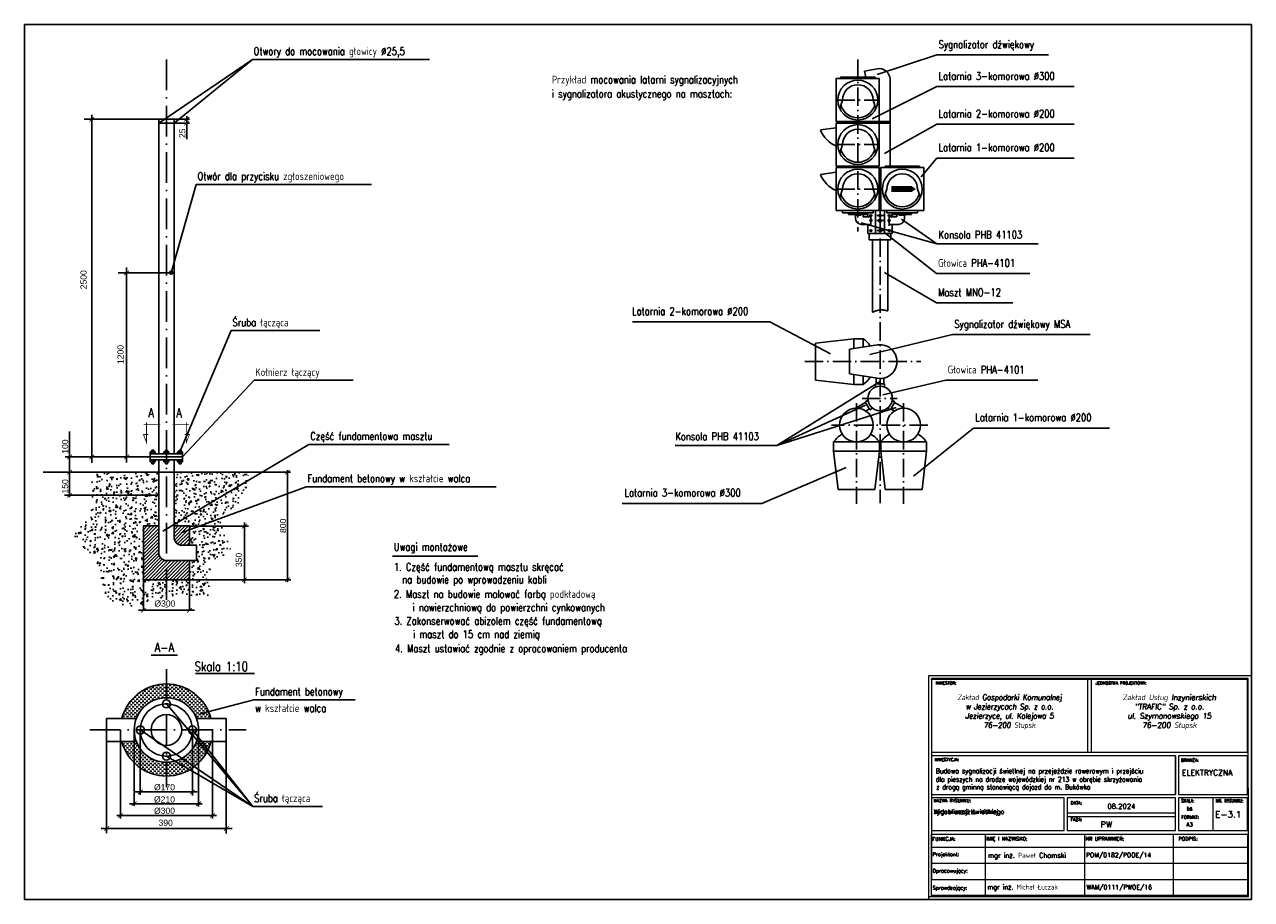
# Model space of a CAD drawing. Header units: millimetres. Extents: x 0 to 400, y -713 to 285.
# Tile 3 of 3: x 0 to 400, y 0 to 285. Entities that reach past the tile are written whole.
import ezdxf
from ezdxf.enums import TextEntityAlignment as Align

# ---------------------------------------------------------------- set-up
doc = ezdxf.new("R2010")
doc.units = ezdxf.units.MM
doc.linetypes.add('1xkropka', pattern=[10, 4, -1, 0, -1, 4])
doc.layers.add('_E_opisy', color=7, linetype='Continuous', lineweight=9)
doc.layers.add('_E_Tab', color=7, linetype='Continuous', lineweight=9)
for name, color, linetype in [('elementy', 1, 'Continuous'), ('Maszt', 84, 'Continuous'), ('Opis', 7, 'Continuous'), ('Ramka i tabelka', 7, 'Continuous'), ('Wymiary', 150, 'Continuous')]:
    doc.layers.add(name, color=color, linetype=linetype)
doc.styles.add('BPE', font='simplex.shx')
doc.styles.add('romans', font='arial.ttf', dxfattribs={"width": 0.8})
doc.styles.get("Standard").update_dxf_attribs({"font": 'romans.shx', "width": 0.8})
pattern_1 = [(0, (-199.8139, -155.70135), (0.635, 0.635), [0.635, -0.635])]

# ---------------------------------------------------------------- blocks, each defined once
blk = doc.blocks.new('Tabelka BPE PRJ')
for p, q in [((200.73, 106.32), (200.73, 106.69)), ((341.04, 47.32), (341.04, 31))]:
    blk.add_line(p, q)
at = {"layer": '_E_Tab', "linetype": 'ByBlock'}
for p, q in [((199.31, 108.12), (199.31, 61.09)), ((278.58, 106.32), (278.58, 69.99)), ((280.38, 106.32), (280.38, 69.99)), ((200.73, 97.36), (200.73, 6.98)), ((199.31, 61.09), (199.31, -3.25)), ((268.38, 39.85), (322.41, 39.85)), ((268.38, 38.05), (322.41, 38.05)), ((200.73, 29.29), (358.22, 29.29)), ((227.55, 29.29), (227.55, -1.29)), ((277.08, 29.29), (277.08, -1.29)), ((321.18, 29.29), (321.18, -1.29)), ((200.73, 22.77), (358.22, 22.77)), ((200.73, 22.77), (358.22, 22.77)), ((200.73, 14.75), (358.22, 14.75)), ((200.73, 6.73), (358.22, 6.73)), ((200.73, 6.73), (358.22, 6.73)), ((200.73, -1.29), (358.22, -1.29)), ((200.73, -1.29), (358.22, -1.29)), ((200.73, -1.29), (358.22, -1.29)), ((200.73, -1.29), (358.22, -1.29))]:
    blk.add_line(p, q, dxfattribs=at)
for points in [[(360.22, -3.25), (360.22, -3.25), (360.22, 108.12), (199.31, 108.12)], [(199.31, -1.82), (358.8, -1.82), (358.58, 106.69), (200.73, 106.69)], [(199.31, -3.25), (360.22, -3.25)]]:
    blk.add_lwpolyline(points, dxfattribs=at)
for points in [[(200.73, 69.99), (358.22, 69.99), (358.22, 106.32), (200.73, 106.32)], [(200.73, 68.27), (200.73, 49.03), (322.41, 49.03), (322.41, 68.27)], [(322.41, 68.27), (322.41, 68.27), (322.41, 49.03), (322.41, 49.03)], [(358.22, 68.27), (323.86, 68.27), (323.86, 49.03), (358.22, 49.03)], [(266.93, 47.32), (200.73, 47.32), (200.73, 31), (266.93, 31)], [(322.41, 47.32), (268.38, 47.32), (268.38, 31), (322.41, 31)], [(358.22, 47.32), (323.86, 47.32), (323.86, 31), (358.22, 31)], [(200.73, 29.29), (358.22, 29.29), (358.22, -1.29), (200.73, -1.29)]]:
    blk.add_lwpolyline(points, close=True, dxfattribs=at)
at = {"layer": '_E_Tab', "linetype": 'ByBlock', "style": 'BPE'}
for s, height, p in [('INWESTOR:', 1.475, (202.93, 105.19)), ('JEDNOSTKA PROJEKTOWA:', 1.4746, (282.58, 105.19)), ('INWESTYCJA:', 1.4746, (202.38, 67.08)), ('BRANŻA:', 1.589, (325.16, 66.84)), ('NAZWA RYSUNKU:', 1.5886, (201.79, 46.73)), ('DATA:', 1.589, (270.09, 45.61)), ('FAZA:', 1.589, (270.09, 37.33)), ('FORMAT:', 1.589, (325.26, 38.5)), ('FUNKCJA:', 1.823, (201.2, 27.83)), ('IMIĘ I NAZWISKO:', 1.8228, (228.05, 27.86)), ('NR UPRAWNIEŃ:', 1.8228, (277.58, 27.86)), ('PODPIS:', 1.823, (323.81, 27.86)), ('Projektant:', 1.8228, (201.32, 20.13)), ('Opracowujący:', 1.8228, (201.32, 11.94)), ('Sprawdzający:', 1.8228, (201.32, 3.44))]:
    blk.add_text(s, height=height, dxfattribs=at).set_placement(p, align=Align.TOP_LEFT)
at = {"layer": '_E_Tab', "style": 'BPE'}
blk.add_text('ELEKTRYCZNA', height=2.772, dxfattribs=at).set_placement((325.55, 61.29), align=Align.TOP_LEFT)
at = {"layer": '_E_Tab', "linetype": 'ByBlock', "style": 'BPE', "width": 0.9}
for s, height, p in [('SKALA:', 1.589, (325.25, 46.65)), ('NR. RYSUNKU:', 1.5886, (342.43, 46.65))]:
    blk.add_text(s, height=height, dxfattribs=at).set_placement(p, align=Align.TOP_LEFT)
at = {"layer": '_E_Tab', "char_height": 2.772, "width": 77.8457, "attachment_point": 1, "style": 'BPE'}
for s, insert in [('\\pxqc;{\\Q7;\\T0.95;\\W0.95;\\A1;Zakład Gospodarki Komunalnej \\Pw Jezierzycach Sp. z o.o.\\PJezierzyce, ul. Kolejowa 5\\P76-200 Słupsk}', (200.73, 98.78)), ('\\pxqc;{\\Q7;\\T0.95;Zakład Usług Inzynierskich \\P"TRAFIC" Sp. z o.o.\\Pul. Szymanowskiego 15\\P76-200 Słupsk}', (280.38, 98.78))]:
    blk.add_mtext(s, dxfattribs=dict(at, insert=insert))
at = {"layer": '_E_Tab', "style": 'BPE', "flags": 12}
for tag, height, p in [('INWESTYCJA1', 2.5, (202.93, 60.77)), ('INWESTYCJA2', 2.5, (202.93, 56.58)), ('DATA', 2.5, (288.45, 43.14)), ('SKALA', 2, (327.96, 42.04)), ('STADIUM', 3, (285, 34.12)), ('FORMAT', 2, (327.74, 34.05)), ('PROJEKTANT', 2.5, (228.88, 18.73)), ('NR_UPRAWNIEŃ1', 2.25, (278.05, 18.87)), ('PROJEKTANT1', 2.5, (228.94, 11.09)), ('NR_UPRAWNIEŃ3', 2.25, (278.03, 10.88)), ('SPRAWDZAJĄCY', 2.5, (228.59, 2.92)), ('NR_UPRAWNIEŃ2', 2.25, (278.03, 2.86))]:
    blk.add_attdef(tag, text='', height=height, dxfattribs=at).set_placement(p, align=Align.MIDDLE_LEFT)
blk.add_attdef('TYTUL_RYSUNKU_001', text='', height=2.5, dxfattribs=at).set_placement((201.91, 42.12), align=Align.TOP_LEFT)
at = {"layer": '_E_Tab', "style": 'BPE', "width": 0.8, "flags": 12}
blk.add_attdef('NR_RYS', text='', height=3.2, dxfattribs=at).set_placement((342.14, 39.11), align=Align.MIDDLE_LEFT)

msp = doc.modelspace()

# ---------------------------------------------------------------- hatches: boundary and pattern name
at = {"layer": 'elementy'}
h = msp.add_hatch(dxfattribs=at)
h.set_pattern_fill('ANSI31', color=256, scale=0.25, style=0)
h.set_pattern_definition([(45, (-30.15834, -8.01645), (-0.561266, 0.561266), [])])
h.paths.add_polyline_path([(53.75, 121.66), (48.75, 121.66), (48.75, 117.91, 0.414214), (51.25, 115.41), (53.75, 115.41)])
h.paths.add_polyline_path([(53.75, 104.16), (53.75, 110.41), (46.25, 110.41), (46.25, 104.16), (48.75, 104.16)])
h.paths.add_polyline_path([(43.75, 112.91), (43.75, 121.66), (38.75, 121.66), (38.75, 104.16), (43.75, 104.16), (46.25, 104.16), (46.25, 110.41, -0.414214)])
h = msp.add_hatch(dxfattribs=at)
h.set_pattern_fill('DASH', color=256, scale=0.2, style=0)
h.set_pattern_definition(pattern_1)
h.paths.add_polyline_path([(56.07, 58.92), (60.78, 58.92, 0.342532), (46.25, 70.2), (46.25, 65.7, -0.311643)], flags=16)
h.paths.add_polyline_path([(60.78, 58.92, 0.342532), (46.25, 70.2), (46.25, 65.7, -0.311643), (56.07, 58.92)])
h.paths.add_polyline_path([(46.25, 40.2), (46.25, 44.7, -0.311643), (36.43, 51.48), (31.72, 51.48, 0.342532)])
h = msp.add_hatch(dxfattribs=at)
h.set_pattern_fill('DASH', color=256, scale=0.2, style=0)
h.set_pattern_definition(pattern_1)
h.paths.add_polyline_path([(60.78, 51.48), (56.07, 51.48, -0.311643), (46.25, 44.7), (46.25, 40.2, 0.342532)])
h.paths.add_polyline_path([(56.07, 58.92), (60.78, 58.92, 0.342532), (46.25, 70.2), (46.25, 65.7, -0.311643)])
h.paths.add_polyline_path([(46.25, 65.7), (46.25, 70.2, 0.342532), (31.72, 58.92), (36.43, 58.92, -0.311643)])
at = {"layer": 'Opis'}
h = msp.add_hatch(dxfattribs=at)
h.set_pattern_fill('AR-CONC', color=256, scale=0.025, style=0)
h.set_pattern_definition([(50, (-30.1583, -8.0164), (4.55462, -0.39848), [0.47625, -5.23875]), (355, (-30.1583, -8.0164), (-0.88107, 4.77642), [0.381, -4.191]), (100.451, (-29.779, -8.0497), (3.67356, 4.37792), [0.40475, -4.45225]), (46.1842, (-30.1583, -6.7464), (6.77698, -1.05106), [0.71437, -7.85812]), (96.6356, (-29.5936, -6.834), (5.9351, 6.18564), [0.60712, -6.67837]), (351.184, (-30.158, -6.7464), (5.93512, 6.18563), [0.5715, -6.2865]), (21, (-29.5233, -7.064), (3.79037, -2.55664), [0.47625, -5.23875]), (326, (-29.5233, -7.064), (1.54505, 4.6047), [0.381, -4.191]), (71.4514, (-29.2075, -7.277), (5.33541, 2.04807), [0.40475, -4.45225]), (37.5, (-30.1583, -8.0164), (0.077215, 2.113876), [0, -4.1402, 0, -4.2545, 0, -4.206875]), (7.5, (-30.1583, -8.0164), (1.670492, 2.504514), [0, -2.4257, 0, -4.04495, 0, -1.603375]), (327.5, (-31.5744, -8.0164), (3.389765, -0.143219), [0, -1.5875, 0, -4.953, 0, -6.57225]), (317.5, (-32.2094, -8.0164), (3.70323, 0.63566), [0, -2.06375, 0, -3.2893, 0, -4.66725])])
edge = h.paths.add_edge_path()
edge.add_spline(control_points=[(64.2, 121.58), (63.96, 122.27), (63.3, 125.63), (72.41, 128.95), (72.97, 135.45), (72.92, 139.16)], knot_values=[36.75158, 36.75158, 36.75158, 36.75158, 77.843123, 248.396803, 453.662748, 453.662748, 453.662748, 453.662748], degree=3, periodic=0)
edge.add_line((72.92, 139.16), (48.75, 139.16))
edge.add_line((48.75, 139.16), (48.75, 121.66))
edge.add_line((48.75, 121.66), (53.75, 121.66))
edge.add_line((53.75, 121.66), (53.75, 121.58))
edge.add_line((53.75, 121.58), (64.2, 121.58))
edge = h.paths.add_edge_path()
edge.add_spline(control_points=[(60.53, 104.16), (60.37, 106.19), (60.14, 111.14), (70.26, 112.83), (65.17, 118.83), (64.2, 121.58)], knot_values=[453.662748, 453.662748, 453.662748, 453.662748, 560.704188, 697.623819, 862.196733, 862.196733, 862.196733, 862.196733], degree=3, periodic=0)
edge.add_line((64.2, 121.58), (53.75, 121.58))
edge.add_line((53.75, 121.58), (53.75, 115.41))
edge.add_line((53.75, 115.41), (56.02, 115.41))
edge.add_line((56.02, 115.41), (56.02, 110.41))
edge.add_line((56.02, 110.41), (53.75, 110.41))
edge.add_line((53.75, 110.41), (53.75, 104.16))
edge.add_line((53.75, 104.16), (60.53, 104.16))
edge = h.paths.add_edge_path()
edge.add_spline(control_points=[(53.75, 98.87), (56.65, 98.55), (61.14, 98.06), (60.67, 102.34), (60.53, 104.16)], knot_values=[862.196733, 862.196733, 862.196733, 862.196733, 1006.646633, 1102.642608, 1102.642608, 1102.642608, 1102.642608], degree=3, periodic=0)
edge.add_line((60.53, 104.16), (53.75, 104.16))
edge.add_line((53.75, 104.16), (53.75, 98.87))
edge = h.paths.add_edge_path()
edge.add_line((53.75, 104.16), (48.75, 104.16))
edge.add_line((48.75, 104.16), (46.25, 104.16))
edge.add_line((46.25, 104.16), (46.25, 98.59))
edge.add_spline(control_points=[(46.25, 98.59), (47.2, 98.87), (49.46, 99.32), (52.26, 99.03), (53.75, 98.87)], knot_values=[1102.642608, 1102.642608, 1102.642608, 1102.642608, 1162.282457, 1236.907671, 1236.907671, 1236.907671, 1236.907671], degree=3, periodic=0)
edge.add_line((53.75, 98.87), (53.75, 104.16))
edge = h.paths.add_edge_path()
edge.add_line((46.25, 104.16), (43.75, 104.16))
edge.add_line((43.75, 104.16), (38.75, 104.16))
edge.add_line((38.75, 104.16), (38.75, 95.94))
edge.add_spline(control_points=[(38.75, 95.94), (38.91, 95.97), (41.65, 96.59), (43.84, 97.88), (46.25, 98.59)], knot_values=[1236.907671, 1236.907671, 1236.907671, 1236.907671, 1246.009815, 1397.53098, 1397.53098, 1397.53098, 1397.53098], degree=3, periodic=0)
edge.add_line((46.25, 98.59), (46.25, 104.16))
edge = h.paths.add_edge_path()
edge.add_line((38.75, 121.66), (43.75, 121.66))
edge.add_line((43.75, 121.66), (43.75, 131.66))
edge.add_line((43.75, 131.66), (21.54, 131.66))
edge.add_spline(control_points=[(21.54, 131.66), (21.71, 129.37), (22.53, 124.16), (12.72, 117.95), (26.43, 111.44), (23.49, 96.39), (34.89, 95.13), (38.75, 95.94)], knot_values=[1397.53098, 1397.53098, 1397.53098, 1397.53098, 1532.915057, 1697.819089, 1860.438119, 2169.635518, 2393.864178, 2393.864178, 2393.864178, 2393.864178], degree=3, periodic=0)
edge.add_line((38.75, 95.94), (38.75, 104.34))
edge.add_line((38.75, 104.34), (38.75, 121.66))
edge = h.paths.add_edge_path()
edge.add_line((43.75, 139.16), (23.27, 139.16))
edge.add_spline(control_points=[(23.27, 139.16), (22.45, 137.64), (21.37, 135.24), (21.47, 132.6), (21.54, 131.66)], knot_values=[2393.864178, 2393.864178, 2393.864178, 2393.864178, 2495.109026, 2550.637747, 2550.637747, 2550.637747, 2550.637747], degree=3, periodic=0)
edge.add_line((21.54, 131.66), (43.75, 131.66))
edge.add_line((43.75, 131.66), (43.75, 139.16))

# ---------------------------------------------------------------- linework, layer by layer
at = {"linetype": '1xkropka', "ltscale": 2.5}
for p, q in [((46.25, 273.66), (46.25, 94.2)), ((46.25, 75.07), (46.25, 36.6)), ((21.25, 55.2), (72.25, 55.2))]:
    msp.add_line(p, q, dxfattribs=at)
at = {"linetype": '1xkropka', "ltscale": 1.5}
for p, q in [((271.66, 273.66), (271.66, 217.6)), ((264.66, 260.41), (278.66, 260.41)), ((264.66, 245.91), (278.66, 245.91)), ((264.66, 231.41), (278.66, 231.41)), ((278.91, 224.41), (278.91, 129.13)), ((254.39, 175.21), (292.22, 175.21)), ((271.22, 161.72), (271.22, 128.86)), ((273.09, 163.21), (284.54, 163.21)), ((286.6, 161.72), (286.6, 128.86)), ((294.52, 154.53), (263.12, 154.53))]:
    msp.add_line(p, q, dxfattribs=at)
at = {"linetype": '1xkropka', "ltscale": 2}
for p, q in [((275.33, 222.81), (276.47, 222.81)), ((275.34, 221.16), (276.48, 221.16)), ((275.91, 222.43), (275.91, 219.44)), ((277.86, 222.81), (280.13, 222.81)), ((277.86, 221.16), (280.14, 221.16)), ((282.48, 221.16), (281.34, 221.16)), ((282.49, 222.81), (281.35, 222.81)), ((281.91, 222.43), (281.91, 219.44)), ((275.33, 217.88), (276.47, 217.88)), ((277.86, 217.88), (280.15, 217.88)), ((282.49, 217.88), (281.35, 217.88))]:
    msp.add_line(p, q, dxfattribs=at)
at = {"linetype": '1xkropka', "ltscale": 25}
msp.add_circle((46.25, 55.2), 8.5, dxfattribs=at)
at = {"linetype": '1xkropka', "ltscale": 15}
msp.add_open_spline([(281.41, 191.74), (280.75, 191.9), (279.04, 192.28), (277.41, 191.69), (276.41, 191.28)], degree=3, knots=[184.738182, 184.738182, 184.738182, 184.738182, 224.247766, 287.002336, 287.002336, 287.002336, 287.002336], dxfattribs=at)
at = {"layer": 'elementy'}
for p, q in [((278.01, 270.62), (273.87, 269.84)), ((274.27, 267.91), (273.87, 269.84)), ((266.05, 267.91), (266.05, 267.41)), ((266.05, 267.91), (277.27, 267.91)), ((277.27, 267.91), (277.27, 267.41)), ((282.16, 253.41), (282.16, 267.18)), ((266.66, 260.41), (265.78, 257.66)), ((276.66, 260.41), (277.55, 257.66)), ((266.05, 253.41), (266.05, 252.91)), ((277.27, 253.41), (277.27, 252.91)), ((282.16, 238.91), (282.16, 252.91)), ((264.66, 251.41), (259.48, 250.68)), ((266.66, 245.91), (265.78, 243.16)), ((276.66, 245.91), (277.55, 243.16)), ((264.66, 236.91), (259.48, 236.18)), ((266.05, 238.91), (266.05, 238.41)), ((277.27, 238.91), (277.27, 238.41)), ((280.55, 238.91), (280.55, 238.41)), ((280.55, 238.91), (291.77, 238.91)), ((291.77, 238.91), (291.77, 238.41)), ((266.66, 231.41), (265.78, 228.66)), ((276.66, 231.41), (277.55, 228.66)), ((281.16, 231.41), (280.28, 228.66)), ((291.16, 231.41), (292.05, 228.66)), ((266.66, 223.66), (266.66, 224.41)), ((276.66, 223.66), (276.66, 224.41)), ((277.41, 216.91), (277.41, 224.41)), ((278.66, 224.41), (279.16, 224.41)), ((280.41, 216.91), (280.41, 224.41)), ((281.16, 223.66), (281.16, 224.41)), ((291.16, 223.66), (291.16, 224.41)), ((266.66, 223.66), (276.66, 223.66)), ((268.66, 223.16), (268.66, 223.66)), ((268.66, 223.16), (274.66, 223.16)), ((270.66, 222.91), (270.66, 223.16)), ((270.66, 222.91), (272.66, 222.91)), ((270.91, 221.91), (270.91, 222.91)), ((272.66, 222.91), (272.66, 223.16)), ((273.41, 222.41), (273.41, 223.16)), ((275.91, 222.41), (273.41, 222.41)), ((274.66, 223.16), (274.66, 223.66)), ((274.91, 222.41), (274.91, 223.66)), ((291.16, 223.66), (281.16, 223.66)), ((281.91, 222.41), (284.41, 222.41)), ((282.91, 222.41), (282.91, 223.66)), ((283.16, 223.16), (283.16, 223.66)), ((289.16, 223.16), (283.16, 223.16)), ((284.41, 222.41), (284.41, 223.16)), ((285.16, 222.91), (285.16, 223.16)), ((287.16, 222.91), (285.16, 222.91)), ((286.91, 221.91), (286.91, 222.91)), ((287.16, 222.91), (287.16, 223.16)), ((289.16, 223.16), (289.16, 223.66)), ((275.91, 219.91), (272.91, 219.91)), ((274.91, 216.91), (274.91, 219.91)), ((275.41, 216.91), (274.91, 216.91)), ((282.41, 216.91), (275.41, 216.91)), ((275.41, 214.91), (275.41, 216.91)), ((281.91, 219.91), (284.91, 219.91)), ((282.41, 214.91), (282.41, 216.91)), ((282.41, 216.91), (282.91, 216.91)), ((282.91, 216.91), (282.91, 219.91)), ((275.41, 214.91), (282.41, 214.91)), ((257.91, 181.21), (270.41, 182.67)), ((257.91, 169.21), (257.91, 181.21)), ((268.91, 179.21), (278.06, 180.65)), ((270.41, 179.45), (270.41, 182.67)), ((273.41, 182.67), (270.41, 182.67)), ((273.41, 179.92), (273.41, 182.67)), ((268.91, 179.21), (268.91, 171.21)), ((257.91, 169.21), (270.41, 167.76)), ((268.91, 171.21), (278.06, 169.78)), ((270.41, 170.98), (270.41, 167.76)), ((273.41, 170.51), (273.41, 167.76)), ((277.7, 167.95), (277.7, 169.85)), ((280.12, 167.95), (280.12, 169.85)), ((273.41, 167.76), (270.41, 167.76)), ((280.41, 167.95), (277.41, 167.95)), ((277.41, 166.92), (277.41, 167.95)), ((280.41, 166.92), (280.41, 167.95)), ((274.2, 161.89), (270.96, 160.02)), ((274.95, 162.66), (274.05, 162.14)), ((274.05, 162.14), (275.55, 159.54)), ((276.45, 160.06), (275.55, 159.54)), ((281.37, 160.06), (282.27, 159.54)), ((282.27, 159.54), (283.77, 162.14)), ((282.87, 162.66), (283.77, 162.14)), ((283.62, 161.89), (286.86, 160.02)), ((275.41, 159.79), (274.25, 159.12)), ((282.41, 159.79), (283.57, 159.12)), ((263.77, 149.03), (263.77, 146.03)), ((263.77, 149.03), (278.68, 149.03)), ((278.68, 149.03), (278.68, 146.03)), ((279.14, 149.03), (279.14, 146.03)), ((279.14, 149.03), (294.05, 149.03)), ((294.05, 149.03), (294.05, 146.03)), ((41, 145.16), (41, 145.79)), ((41, 145.79), (42.62, 145.79)), ((42.62, 145.16), (41, 145.16)), ((51.51, 145.16), (41, 145.16)), ((41, 145.16), (41, 143.16)), ((51.51, 144.16), (41, 144.16)), ((41.5, 145.16), (41.5, 146.41)), ((42.12, 146.41), (41.5, 146.41)), ((42.12, 145.16), (42.12, 146.41)), ((42.62, 145.16), (42.62, 145.79)), ((45.44, 145.16), (45.44, 145.79)), ((47.07, 145.79), (45.44, 145.79)), ((45.44, 145.16), (47.07, 145.16)), ((45.94, 146.41), (46.57, 146.41)), ((45.94, 145.16), (45.94, 146.41)), ((46.57, 145.16), (46.57, 146.41)), ((47.07, 145.16), (47.07, 145.79)), ((49.88, 145.16), (49.88, 145.79)), ((51.51, 145.79), (49.88, 145.79)), ((49.88, 145.16), (51.51, 145.16)), ((50.38, 145.16), (50.38, 146.41)), ((50.38, 146.41), (51.01, 146.41)), ((51.01, 145.16), (51.01, 146.41)), ((51.51, 145.16), (51.51, 145.79)), ((51.51, 145.16), (51.51, 143.16)), ((263.77, 146.03), (278.68, 146.03)), ((265.22, 133.53), (263.77, 146.03)), ((277.22, 133.53), (278.68, 146.03)), ((279.14, 146.03), (294.05, 146.03)), ((280.6, 133.53), (279.14, 146.03)), ((292.6, 133.53), (294.05, 146.03)), ((41, 143.16), (41, 142.54)), ((42.62, 143.16), (41, 143.16)), ((51.51, 143.16), (41, 143.16)), ((41, 142.54), (42.62, 142.54)), ((41.5, 143.16), (41.5, 141.91)), ((42.12, 141.91), (41.5, 141.91)), ((42.12, 143.16), (42.12, 141.91)), ((42.62, 143.16), (42.62, 142.54)), ((45.44, 143.16), (45.44, 142.54)), ((45.44, 143.16), (47.07, 143.16)), ((47.07, 142.54), (45.44, 142.54)), ((45.94, 143.16), (45.94, 141.91)), ((45.94, 141.91), (46.57, 141.91)), ((46.57, 143.16), (46.57, 141.91)), ((47.07, 143.16), (47.07, 142.54)), ((49.88, 143.16), (49.88, 142.54)), ((49.88, 143.16), (51.51, 143.16)), ((51.51, 142.54), (49.88, 142.54)), ((50.38, 143.16), (50.38, 141.91)), ((50.38, 141.91), (51.01, 141.91)), ((51.01, 143.16), (51.01, 141.91)), ((51.51, 143.16), (51.51, 142.54)), ((86.7, 139.16), (6.09, 139.16)), ((277.22, 133.53), (265.22, 133.53)), ((292.6, 133.53), (280.6, 133.53)), ((38.75, 121.66), (43.75, 121.66)), ((38.75, 121.66), (38.75, 104.16)), ((53.75, 121.66), (48.75, 121.66)), ((53.75, 121.66), (53.75, 115.41)), ((53.75, 110.41), (53.75, 104.16)), ((38.75, 104.16), (53.75, 104.16)), ((26.75, 58.92), (26.75, 51.48)), ((36.43, 58.92), (26.75, 58.92)), ((65.75, 58.92), (56.07, 58.92)), ((65.75, 51.48), (65.75, 58.92)), ((26.75, 51.48), (36.43, 51.48)), ((56.07, 51.48), (65.75, 51.48))]:
    msp.add_line(p, q, dxfattribs=at)
for points in [[(278.66, 253.41), (264.66, 253.41), (264.66, 267.41), (278.66, 267.41)], [(278.66, 238.91), (264.66, 238.91), (264.66, 252.91), (278.66, 252.91)], [(278.66, 224.41), (264.66, 224.41), (264.66, 238.41), (278.66, 238.41)], [(279.16, 224.41), (293.16, 224.41), (293.16, 238.41), (279.16, 238.41)]]:
    msp.add_lwpolyline(points, close=True, dxfattribs=at)
for centre, radius in [((271.66, 260.41), 6.5), ((271.66, 245.91), 6.5), ((271.66, 231.41), 6.5), ((286.16, 231.41), 6.5), ((278.91, 221.16), 0.5), ((278.91, 222.81), 0.375), ((278.91, 217.88), 0.375), ((47.79, 204.16), 0.514), ((278.91, 163.21), 4), ((271.22, 154.53), 5.5), ((286.6, 154.53), 5.5), ((46.25, 55.2), 10.5), ((46.25, 63.7), 1.31), ((46.25, 55.2), 5), ((37.75, 55.2), 1.31), ((54.75, 55.2), 1.31), ((46.25, 46.7), 1.31)]:
    msp.add_circle(centre, radius, dxfattribs=at)
for centre, radius, start, end in [((278.66, 267.18), 3.5, 0, 100.6543), ((271.66, 260.41), 5, 0, 180), ((271.66, 260.41), 5.75, 196.3174, 343.6826), ((268.31, 254.18), 9.5, 201.628, 247.4054), ((271.66, 245.91), 5, 0, 180), ((271.66, 245.91), 5.75, 196.3174, 343.6826), ((268.31, 239.68), 9.5, 201.628, 247.4054), ((271.66, 231.41), 5, 0, 180), ((286.16, 231.41), 5, 0, 180), ((271.66, 231.41), 5.75, 196.3174, 343.6826), ((286.16, 231.41), 5.75, 196.3174, 343.6826), ((272.91, 221.91), 2, 180, 270), ((284.91, 221.91), 2, 270, 0), ((268.09, 175.21), 9.16, 33.597, 54.5005), ((278.91, 175.21), 5.5, 261.0935, 98.9065), ((268.09, 175.21), 9.16, 305.4995, 326.403), ((271.22, 143.71), 9.16, 120.545, 144.5005), ((271.22, 143.71), 9.16, 35.4995, 59.455), ((286.6, 143.71), 9.16, 120.545, 144.5005), ((286.6, 143.71), 9.16, 35.4995, 59.455), ((46.25, 55.2), 15, 14.3681, 165.6319), ((46.25, 55.2), 15, 194.3681, 345.6319)]:
    msp.add_arc(centre, radius, start, end, dxfattribs=at)
at = {"layer": 'elementy', "extrusion": (0, 0, -1)}
for centre in [(275.91, 222.81), (275.91, 217.88)]:
    msp.add_ellipse(centre, major_axis=(0, 0.375), ratio=0.542533, dxfattribs=at)
msp.add_ellipse((275.91, 221.16), major_axis=(0, 0.5), ratio=0.63903, start_param=0, end_param=3.141593, dxfattribs=at)
at = {"layer": 'elementy'}
msp.add_ellipse((281.91, 221.16), major_axis=(0, 0.5), ratio=0.63903, start_param=0, end_param=3.141593, dxfattribs=at)
for centre in [(281.91, 222.81), (281.91, 217.88)]:
    msp.add_ellipse(centre, major_axis=(0, 0.375), ratio=0.542533, dxfattribs=at)
at = {"layer": 'Maszt'}
for p, q in [((48.75, 254.16), (43.75, 254.16)), ((43.75, 254.16), (43.75, 145.16)), ((48.75, 252.91), (43.75, 252.91)), ((48.75, 145.16), (48.75, 254.16)), ((278.66, 253.41), (282.16, 253.41)), ((278.66, 252.91), (278.66, 253.41)), ((282.16, 252.91), (278.66, 252.91)), ((282.16, 252.91), (282.16, 253.41)), ((276.41, 214.91), (276.41, 191.28)), ((281.41, 191.74), (281.41, 214.91)), ((43.75, 143.16), (43.75, 112.91)), ((48.75, 117.91), (48.75, 143.16)), ((56.02, 115.41), (51.25, 115.41)), ((56.02, 110.41), (56.02, 115.41)), ((56.02, 110.41), (46.25, 110.41))]:
    msp.add_line(p, q, dxfattribs=at)
msp.add_lwpolyline([(282.54, 231.41, 2, 2, 0), (287.74, 231.41, 4, 0, 0), (290.59, 231.41, 0, 0, 0)], format="xyseb", dxfattribs=at)
for centre in [(51.25, 117.91), (46.25, 112.91)]:
    msp.add_arc(centre, 2.5, 180, 270, dxfattribs=at)
at = {"layer": 'Opis'}
for p, q in [((74.37, 273.6), (43.75, 252.91)), ((74.37, 273.6), (48.75, 252.91)), ((74.37, 273.6), (132.03, 273.6)), ((297.43, 275.14), (277.97, 268.78)), ((297.43, 275.14), (333.86, 275.14)), ((297.43, 264.82), (276.31, 254.35)), ((297.43, 264.82), (342.21, 264.82)), ((297.43, 252.51), (280.31, 243.04)), ((297.43, 252.51), (342.21, 252.51)), ((297.43, 241.53), (292.3, 235.39)), ((297.43, 241.53), (342.21, 241.53)), ((56, 232.94), (47.79, 204.16)), ((56, 232.94), (113.15, 232.94)), ((297.43, 213.62), (272.75, 220.47)), ((297.43, 213.62), (285.94, 221.57)), ((297.27, 203.9), (280.44, 217.18)), ((297.43, 213.62), (330.5, 213.62)), ((297.27, 194.33), (280.4, 204.23)), ((297.27, 203.9), (327.72, 203.9)), ((297.27, 194.33), (322.22, 194.33)), ((198.23, 188.18), (242.94, 188.18)), ((242.94, 188.18), (262.74, 177.76)), ((67.39, 185.3), (50.58, 145.77)), ((67.39, 185.3), (96.32, 185.3)), ((302.55, 184.05), (275.56, 177.48)), ((302.55, 184.05), (347.46, 184.05)), ((74.85, 169.12), (51.51, 144.16)), ((74.85, 169.12), (107.16, 169.12)), ((245.21, 147.86), (278.69, 168.65)), ((300.4, 169.17), (279.83, 164.38)), ((300.4, 169.17), (330.4, 169.17)), ((245.21, 147.86), (274.13, 160.97)), ((245.21, 147.86), (284.2, 160.21)), ((309.39, 153.57), (289.8, 137.91)), ((309.39, 153.57), (353.77, 153.57)), ((92.72, 148.23), (45.09, 119.96)), ((138.45, 148.23), (92.72, 148.23)), ((212.16, 147.86), (245.21, 147.86)), ((240.38, 129.04), (267.86, 140.76)), ((91.78, 134.46), (51.09, 119.44)), ((153.71, 134.46), (91.78, 134.46)), ((194.85, 129.04), (240.38, 129.04)), ((119.96, 111.87), (147.77, 111.87)), ((41.31, 79.61), (49.82, 79.61)), ((75.02, 73.63), (55.73, 73.63)), ((74.73, 65.02), (57.28, 60.45)), ((107.84, 65.02), (74.73, 65.02)), ((74.47, 30.31), (46.25, 63.7)), ((74.47, 30.31), (37.75, 55.2)), ((74.47, 30.31), (54.75, 55.2)), ((74.47, 30.31), (46.25, 46.7)), ((74.47, 30.31), (97.18, 30.31))]:
    msp.add_line(p, q, dxfattribs=at)
at = {"layer": 'Opis', "const_width": 0.25}
for points in [[(39.76, 155.47), (39.76, 148.86), (38.77, 151.48), (40.33, 151.48)], [(44.26, 154.79), (44.26, 154.79), (38.85, 154.79)], [(48.24, 154.79), (48.24, 154.79), (53.65, 154.79)], [(52.74, 155.47), (52.74, 148.86), (53.74, 151.48), (52.17, 151.48)]]:
    msp.add_lwpolyline(points, dxfattribs=at)
at = {"layer": 'Ramka i tabelka'}
msp.add_lwpolyline([(0, 0.01), (400, 0.01), (400, 285.01), (0, 285.01)], close=True, dxfattribs=at)
at = {"layer": 'Wymiary'}
for p, q in [((43.75, 254.16), (19.47, 254.16)), ((21.94, 255.65), (21.94, 142.24)), ((48.75, 254.16), (53.77, 254.16)), ((48.75, 252.91), (53.77, 252.91)), ((52.87, 255.19), (52.87, 247.73)), ((47.79, 204.16), (30.49, 204.16)), ((33.29, 205.9), (33.29, 142.36)), ((14.7, 131.07), (14.7, 152.48)), ((41, 144.16), (13.24, 144.16)), ((85.74, 139.8), (85.74, 103.37)), ((43.75, 131.66), (13.04, 131.66)), ((53.75, 121.58), (73, 121.58)), ((71.68, 122.76), (71.68, 102.98)), ((38.75, 104.34), (38.75, 94.2)), ((53.75, 104.16), (53.75, 94.2)), ((53.75, 104.16), (86.77, 104.16)), ((37.18, 94.2), (55.39, 94.2)), ((31.25, 55.2), (31.25, 26.32)), ((35.75, 55.2), (35.75, 30.46)), ((37.75, 55.2), (37.75, 34.1)), ((54.75, 55.2), (54.75, 33.91)), ((56.75, 55.2), (56.75, 30.28)), ((61.25, 55.2), (61.25, 26.32)), ((26.75, 51.48), (26.75, 21.64)), ((65.75, 51.48), (65.75, 21.48)), ((36.07, 35.01), (56.27, 35.01)), ((57.91, 31.19), (34.25, 31.19)), ((30.06, 27.37), (62.61, 27.37)), ((25, 23.1), (67.65, 23.1))]:
    msp.add_line(p, q, dxfattribs=at)
at = {"layer": 'Wymiary', "const_width": 0.25}
for points in [[(22.73, 254.88), (21.14, 253.44)], [(53.67, 254.88), (52.08, 253.44)], [(53.67, 253.63), (52.08, 252.19)], [(34.09, 204.88), (32.5, 203.44)], [(15.49, 144.88), (13.9, 143.44)], [(22.73, 144.88), (21.14, 143.44)], [(34.09, 144.88), (32.5, 143.44)], [(15.49, 139.88), (13.9, 138.44)], [(86.53, 139.88), (84.94, 138.44)], [(15.49, 132.38), (13.9, 130.94)], [(72.47, 122.3), (70.88, 120.86)], [(72.47, 104.88), (70.88, 103.44)], [(86.53, 104.88), (84.94, 103.44)], [(39.55, 94.91), (37.96, 93.48)], [(54.55, 94.91), (52.96, 93.48)], [(36.55, 31.91), (34.96, 30.47)], [(38.55, 35.73), (36.96, 34.29)], [(55.55, 35.73), (53.96, 34.29)], [(57.55, 31.91), (55.96, 30.47)], [(32.05, 28.09), (30.46, 26.65)], [(62.05, 28.09), (60.46, 26.65)], [(27.55, 23.82), (25.96, 22.38)], [(66.55, 23.82), (64.96, 22.38)]]:
    msp.add_lwpolyline(points, dxfattribs=at)

# ---------------------------------------------------------------- block references
at = {"layer": '_E_opisy', "color": 7}
ref = msp.add_blockref('Tabelka BPE PRJ', (164.31, 2.13), dxfattribs=dict(at, xscale=0.6542979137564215, yscale=0.6542979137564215, zscale=0.6542979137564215))
ref.add_attrib('SKALA', 'bs', dxfattribs={"layer": '_E_Tab', "height": 1.36, "style": 'BPE', "width": 0.79}).set_placement((378.89, 29.63), align=Align.MIDDLE_LEFT)
ref.add_attrib('TYTUL_RYSUNKU_001', 'Widok masztu niskiego', dxfattribs={"layer": '_E_Tab', "height": 1.5, "style": 'BPE'}).set_placement((296.42, 29.34), align=Align.TOP_LEFT)
ref.add_attrib('FORMAT', 'A3', dxfattribs={"layer": '_E_Tab', "height": 1.309, "style": 'BPE'}).set_placement((378.75, 24.4), align=Align.MIDDLE_LEFT)
ref.add_attrib('NR_RYS', 'E-3.1', dxfattribs={"layer": '_E_Tab', "height": 2.094, "style": 'BPE'}).set_placement((388.17, 27.71), align=Align.MIDDLE_LEFT)
ref.add_attrib('INWESTYCJA2', 'dla pieszych na drodze wojewódzkiej nr 213 w obrębie skrzyżowania', dxfattribs={"layer": '_E_Tab', "height": 1.6357, "style": 'BPE', "width": 0.83}).set_placement((297.08, 39.15), align=Align.MIDDLE_LEFT)
ref.add_attrib('INWESTYCJA1', 'Budowa sygnalizacji świetlnej na przejeździe rowerowym i przejściu', dxfattribs={"layer": '_E_Tab', "height": 1.6357, "style": 'BPE', "width": 0.9}).set_placement((297.08, 41.89), align=Align.MIDDLE_LEFT)
ref.add_attrib('DATA', '08.2024', dxfattribs={"layer": '_E_Tab', "height": 1.636, "style": 'BPE'}).set_placement((353.04, 30.35), align=Align.MIDDLE_LEFT)
ref.add_attrib('STADIUM', 'PW', dxfattribs={"layer": '_E_Tab', "height": 1.963, "style": 'BPE'}).set_placement((350.78, 24.45), align=Align.MIDDLE_LEFT)
ref.add_attrib('SPRAWDZAJĄCY', 'mgr inż. Michał Łuczak', dxfattribs={"layer": '_E_Tab', "height": 1.6357, "style": 'BPE', "width": 0.92}).set_placement((313.87, 4.04), align=Align.MIDDLE_LEFT)
ref.add_attrib('PROJEKTANT', 'mgr inż. Paweł Chamski', dxfattribs={"layer": '_E_Tab', "height": 1.6357, "style": 'BPE', "width": 0.95}).set_placement((314.07, 14.38), align=Align.MIDDLE_LEFT)
ref.add_attrib('NR_UPRAWNIEŃ1', 'POM/0182/POOE/14', dxfattribs={"layer": '_E_Tab', "height": 1.4722, "style": 'BPE'}).set_placement((346.04, 14.47), align=Align.MIDDLE_LEFT)
ref.add_attrib('NR_UPRAWNIEŃ2', 'WAM/0111/PWOE/16', dxfattribs={"layer": '_E_Tab', "height": 1.4722, "style": 'BPE'}).set_placement((346.22, 4), align=Align.MIDDLE_LEFT)
ref.add_attrib('INWESTYCJA3', 'z drogą gminną stanowiącą dojazd do m. Bukówka', dxfattribs={"layer": '_E_Tab', "height": 1.6357, "style": 'BPE', "width": 0.83}).set_placement((297.19, 36.65), align=Align.MIDDLE_LEFT)
ref.add_attrib('TYTUL_RYSUNKU_002', 'sygnalizacji świetlnej', dxfattribs={"layer": '_E_Tab', "height": 1.5, "style": 'BPE'}).set_placement((296.42, 29.34), align=Align.TOP_LEFT)

# ---------------------------------------------------------------- texts
at = {"layer": 'Opis', "width": 0.8}
for s, height, p in [('Sygnalizator dźwiękowy', 2.5, (297.99, 277.32)), ('Otwory do mocowania głowicy %%c25,5', 2.5, (74.67, 275.07)), ('Przykład mocowania latarni sygnalizacyjnych', 2.5, (171.92, 265.84)), ('Latarnia 3-komorowa %%C300', 2.5, (297.99, 267.01)), ('i sygnalizatora akustycznego na masztach:', 2.5, (171.92, 261.23)), ('Latarnia 2-komorowa %%C200', 2.5, (297.99, 254.7)), ('Latarnia 1-komorowa %%C200', 2.5, (297.99, 243.72)), ('Otwór dla przycisku zgłoszeniowego', 2.5, (56.4, 234.35)), ('Konsola PHB 41103', 2.5, (297.99, 215.33)), ('Głowica PHA-4101', 2.5, (297.84, 206.08)), ('Maszt MNO-12', 2.5, (297.84, 196.52)), ('Latarnia 2-komorowa %%C200', 2.5, (198.07, 190.37)), ('Śruba łącząca', 2.5, (67.79, 186.71)), ('Sygnalizator dźwiękowy MSA', 2.5, (303.12, 186.23)), ('Kołnierz łączący', 2.5, (75.25, 170.53)), ('Głowica PHA-4101', 2.5, (300.97, 171.35)), ('A', 3, (40.32, 157.05)), ('A', 3, (49.4, 157.05)), ('Latarnia 1-komorowa %%C200', 2.5, (309.96, 155.76)), ('Część fundamentowa masztu', 2.5, (93.17, 149.69)), ('Konsola PHB 41103', 2.5, (212.16, 149.58)), ('Fundament betonowy w kształcie walca', 2.5, (92.23, 135.92)), ('Latarnia 3-komorowa %%C300', 2.5, (195.61, 131.23)), ('Uwagi montażowe', 2.5, (120.39, 113.61)), ('1. Część fundamentową masztu skręcać ', 2.5, (120.39, 107.08)), ('   na budowie po wprowadzeniu kabli', 2.5, (118.64, 102.96)), ('2. Maszt na budowie malować farbą podkładową', 2.5, (120.39, 98.23)), ('i nawierzchniową do powierzchni cynkowanych', 2.5, (126.47, 93.89)), ('3. Zakonserwować abizolem część fundamentową', 2.5, (120.57, 89.5)), ('i maszt do 15 cm nad ziemią', 2.5, (126.65, 85.15)), ('A-A', 3, (42.39, 80.62)), ('4. Maszt ustawiać zgodnie z opracowaniem producenta', 2.5, (120.75, 80.51)), ('Skala 1:10', 3, (55.45, 74.39)), ('Fundament betonowy ', 2.5, (75.18, 66.48)), ('w kształcie walca', 2.5, (75.18, 61.06)), ('Śruba łącząca', 2.5, (74.87, 31.72))]:
    msp.add_text(s, height=height, dxfattribs=at).set_placement(p)
at = {"layer": 'Wymiary', "style": 'romans'}
for s, p in [('25', (52.44, 248.03)), ('2500', (20.23, 198.77)), ('1200', (32.28, 174.41)), ('100', (14.24, 145.2)), ('150', (14.24, 132.23)), ('800', (85.27, 119.38)), ('350', (70.85, 108.27))]:
    msp.add_text(s, height=2, rotation=90, dxfattribs=at).set_placement(p)
for s, p in [('%%c300', (42.34, 95.4)), ('%%c170', (42.21, 35.58)), ('%%c210', (42.21, 31.58)), ('%%c300', (42.21, 27.88)), ('390', (43.68, 23.97))]:
    msp.add_text(s, height=2, dxfattribs=at).set_placement(p)

doc.saveas('drawing.dxf')
